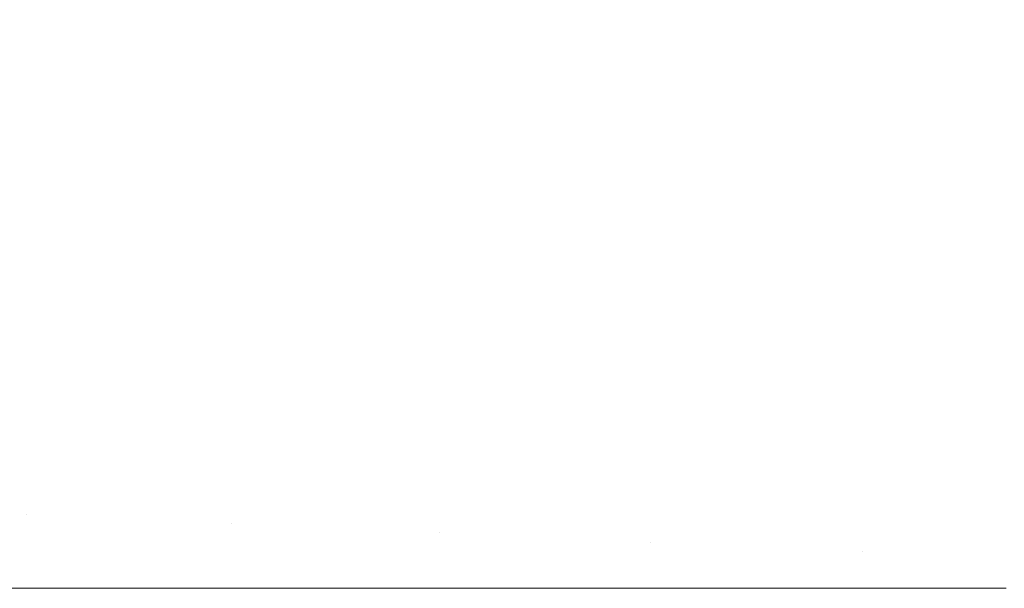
# Model space of a CAD drawing. Header units: centimetres. Extents: x -26.3 to 27.5, y 4.2 to 67.9.
# Tile 53 of 256: x -26.02 to -26.0005, y 5.9002 to 5.9115. Entities that reach past the tile are written whole.
import ezdxf

# ---------------------------------------------------------------- set-up
doc = ezdxf.new("R2010")
doc.units = ezdxf.units.CM
doc.header["$LTSCALE"] = 2.54
doc.layers.add('Lucido design-1', color=7, linetype='Continuous')

# ---------------------------------------------------------------- blocks, each defined once
blk = doc.blocks.new('Gruppo-2-1')
at = {"color": 7, "linetype": 'Continuous', "lineweight": 9}
for points, invisible_edges in [([(-26.013595, 5.91142, -1111.018549), (-26.01308, 5.912589, -1111.018549), (-26.016762, 5.914306, -1111.019889), (-26.017348, 5.912974, -1111.019889)], 15), ([(-26.013595, 5.91142, -1147.118549), (-26.01308, 5.912589, -1147.118549), (-26.016762, 5.914306, -1147.119889), (-26.017348, 5.912974, -1147.119889)], 15), ([(-25.999382, 5.91099, -1111.01558), (-25.9989, 5.91154, -1111.01558), (-26.002012, 5.914392, -1111.016391), (-26.002616, 5.913703, -1111.016391)], 15), ([(-25.999382, 5.91099, -1147.11558), (-25.9989, 5.91154, -1147.11558), (-26.002012, 5.914392, -1147.116391), (-26.002616, 5.913703, -1147.116391)], 15), ([(-26.00384, 5.913489, -1111.811757), (-26.003245, 5.914231, -1111.811757), (-26.000232, 5.911703, -1111.812553), (-26.00072, 5.911095, -1111.812553)], 15), ([(-26.00384, 5.913489, -1147.911757), (-26.003245, 5.914231, -1147.911757), (-26.000232, 5.911703, -1147.912553), (-26.00072, 5.911095, -1147.912553)], 15), ([(-26.008806, 5.913069, -1111.810802), (-26.008224, 5.914028, -1111.810802), (-26.004932, 5.911931, -1111.811757), (-26.005425, 5.911117, -1111.811757)], 15), ([(-26.008806, 5.913069, -1147.910802), (-26.008224, 5.914028, -1147.910802), (-26.004932, 5.911931, -1147.911757), (-26.005425, 5.911117, -1147.911757)], 15), ([(-26.013346, 5.912713, -1111.809689), (-26.012775, 5.913871, -1111.809689), (-26.009345, 5.912085, -1111.810802), (-26.009842, 5.911079, -1111.810802)], 15), ([(-26.013346, 5.912713, -1147.909689), (-26.012775, 5.913871, -1147.909689), (-26.009345, 5.912085, -1147.910802), (-26.009842, 5.911079, -1147.910802)], 15), ([(-26.009344, 5.910847, -1111.017382), (-26.008858, 5.911832, -1111.017382), (-26.012515, 5.913735, -1111.018549), (-26.01308, 5.912589, -1111.018549)], 15), ([(-26.009344, 5.910847, -1147.117382), (-26.008858, 5.911832, -1147.117382), (-26.012515, 5.913735, -1147.118549), (-26.01308, 5.912589, -1147.118549)], 15), ([(-26.004714, 5.910706, -1111.016391), (-26.004239, 5.911489, -1111.016391), (-26.007761, 5.913733, -1111.017382), (-26.00833, 5.912794, -1111.017382)], 15), ([(-26.004714, 5.910706, -1147.116391), (-26.004239, 5.911489, -1147.116391), (-26.007761, 5.913733, -1147.117382), (-26.00833, 5.912794, -1147.117382)], 15), ([(-25.99984, 5.91042, -1111.01558), (-25.999382, 5.91099, -1111.01558), (-26.002616, 5.913703, -1111.016391), (-26.003189, 5.912989, -1111.016391)], 15), ([(-25.99984, 5.91042, -1147.11558), (-25.999382, 5.91099, -1147.11558), (-26.002616, 5.913703, -1147.116391), (-26.003189, 5.912989, -1147.116391)], 15), ([(-26.004403, 5.912722, -1111.811757), (-26.00384, 5.913489, -1111.811757), (-26.00072, 5.911095, -1111.812553), (-26.001181, 5.910466, -1111.812553)], 15), ([(-26.004403, 5.912722, -1147.911757), (-26.00384, 5.913489, -1147.911757), (-26.00072, 5.911095, -1147.912553), (-26.001181, 5.910466, -1147.912553)], 15), ([(-26.018344, 5.91024, -1111.019889), (-26.017876, 5.911618, -1111.019889), (-26.021631, 5.912985, -1111.021399), (-26.022155, 5.911442, -1111.021399)], 15), ([(-26.018344, 5.91024, -1147.119889), (-26.017876, 5.911618, -1147.119889), (-26.021631, 5.912985, -1147.121399), (-26.022155, 5.911442, -1147.121399)], 15), ([(-26.017926, 5.911637, -1111.80842), (-26.017398, 5.912995, -1111.80842), (-26.013866, 5.911532, -1111.809689), (-26.014333, 5.910329, -1111.809689)], 15), ([(-26.017926, 5.911637, -1147.90842), (-26.017398, 5.912995, -1147.90842), (-26.013866, 5.911532, -1147.909689), (-26.014333, 5.910329, -1147.909689)], 15), ([(-26.014058, 5.910229, -1111.018549), (-26.013595, 5.91142, -1111.018549), (-26.017348, 5.912974, -1111.019889), (-26.017876, 5.911618, -1111.019889)], 15), ([(-26.014058, 5.910229, -1147.118549), (-26.013595, 5.91142, -1147.118549), (-26.017348, 5.912974, -1147.119889), (-26.017876, 5.911618, -1147.119889)], 15), ([(-26.009345, 5.912085, -1111.810802), (-26.008806, 5.913069, -1111.810802), (-26.005425, 5.911117, -1111.811757), (-26.005883, 5.910283, -1111.811757)], 15), ([(-26.009345, 5.912085, -1147.910802), (-26.008806, 5.913069, -1147.910802), (-26.005425, 5.911117, -1147.911757), (-26.005883, 5.910283, -1147.911757)], 15), ([(-26.000273, 5.90983, -1111.01558), (-25.99984, 5.91042, -1111.01558), (-26.003189, 5.912989, -1111.016391), (-26.00373, 5.912251, -1111.016391)], 15), ([(-26.000273, 5.90983, -1147.11558), (-25.99984, 5.91042, -1147.11558), (-26.003189, 5.912989, -1147.116391), (-26.00373, 5.912251, -1147.116391)], 15), ([(-26.021993, 5.911391, -1111.806997), (-26.021472, 5.912927, -1111.806997), (-26.017926, 5.911637, -1111.80842), (-26.018395, 5.910257, -1111.80842)], 15), ([(-26.021993, 5.911391, -1147.906997), (-26.021472, 5.912927, -1147.906997), (-26.017926, 5.911637, -1147.90842), (-26.018395, 5.910257, -1147.90842)], 15), ([(-26.005155, 5.909904, -1111.016391), (-26.004714, 5.910706, -1111.016391), (-26.00833, 5.912794, -1111.017382), (-26.008858, 5.911832, -1111.017382)], 15), ([(-26.005155, 5.909904, -1147.116391), (-26.004714, 5.910706, -1147.116391), (-26.00833, 5.912794, -1147.117382), (-26.008858, 5.911832, -1147.117382)], 15), ([(-26.013866, 5.911532, -1111.809689), (-26.013346, 5.912713, -1111.809689), (-26.009842, 5.911079, -1111.810802), (-26.010293, 5.910052, -1111.810802)], 15), ([(-26.013866, 5.911532, -1147.909689), (-26.013346, 5.912713, -1147.909689), (-26.009842, 5.911079, -1147.910802), (-26.010293, 5.910052, -1147.910802)], 15), ([(-26.009786, 5.909842, -1111.017382), (-26.009344, 5.910847, -1111.017382), (-26.01308, 5.912589, -1111.018549), (-26.013595, 5.91142, -1111.018549)], 15), ([(-26.009786, 5.909842, -1147.117382), (-26.009344, 5.910847, -1147.117382), (-26.01308, 5.912589, -1147.118549), (-26.013595, 5.91142, -1147.118549)], 15), ([(-26.004932, 5.911931, -1111.811757), (-26.004403, 5.912722, -1111.811757), (-26.001181, 5.910466, -1111.812553), (-26.001614, 5.909817, -1111.812553)], 15), ([(-26.004932, 5.911931, -1147.911757), (-26.004403, 5.912722, -1147.911757), (-26.001181, 5.910466, -1147.912553), (-26.001614, 5.909817, -1147.912553)], 15), ([(-26.000679, 5.909221, -1111.01558), (-26.000273, 5.90983, -1111.01558), (-26.00373, 5.912251, -1111.016391), (-26.004239, 5.911489, -1111.016391)], 15), ([(-26.000679, 5.909221, -1147.11558), (-26.000273, 5.90983, -1147.11558), (-26.00373, 5.912251, -1147.116391), (-26.004239, 5.911489, -1147.116391)], 15), ([(-26.009842, 5.911079, -1111.810802), (-26.009345, 5.912085, -1111.810802), (-26.005883, 5.910283, -1111.811757), (-26.006304, 5.909429, -1111.811757)], 15), ([(-26.009842, 5.911079, -1147.910802), (-26.009345, 5.912085, -1147.910802), (-26.005883, 5.910283, -1147.911757), (-26.006304, 5.909429, -1147.911757)], 15), ([(-26.00556, 5.909082, -1111.016391), (-26.005155, 5.909904, -1111.016391), (-26.008858, 5.911832, -1111.017382), (-26.009344, 5.910847, -1111.017382)], 15), ([(-26.00556, 5.909082, -1147.116391), (-26.005155, 5.909904, -1147.116391), (-26.008858, 5.911832, -1147.117382), (-26.009344, 5.910847, -1147.117382)], 15), ([(-26.005425, 5.911117, -1111.811757), (-26.004932, 5.911931, -1111.811757), (-26.001614, 5.909817, -1111.812553), (-26.002019, 5.90915, -1111.812553)], 15), ([(-26.005425, 5.911117, -1147.911757), (-26.004932, 5.911931, -1147.911757), (-26.001614, 5.909817, -1147.912553), (-26.002019, 5.90915, -1147.912553)], 15), ([(-26.018395, 5.910257, -1111.80842), (-26.017926, 5.911637, -1111.80842), (-26.014333, 5.910329, -1111.809689), (-26.014748, 5.909107, -1111.809689)], 15), ([(-26.018395, 5.910257, -1147.90842), (-26.017926, 5.911637, -1147.90842), (-26.014333, 5.910329, -1147.909689), (-26.014748, 5.909107, -1147.909689)], 15), ([(-26.014469, 5.909019, -1111.018549), (-26.014058, 5.910229, -1111.018549), (-26.017876, 5.911618, -1111.019889), (-26.018344, 5.91024, -1111.019889)], 15), ([(-26.014469, 5.909019, -1147.118549), (-26.014058, 5.910229, -1147.118549), (-26.017876, 5.911618, -1147.119889), (-26.018344, 5.91024, -1147.119889)], 15), ([(-26.00072, 5.911095, -1111.812553), (-26.000232, 5.911703, -1111.812553), (-25.9972, 5.909159, -1111.813191), (-25.99758, 5.908686, -1111.813191)], 15), ([(-26.00072, 5.911095, -1147.912553), (-26.000232, 5.911703, -1147.912553), (-25.9972, 5.909159, -1147.913191), (-25.99758, 5.908686, -1147.913191)], 15), ([(-26.018751, 5.908844, -1111.019889), (-26.018344, 5.91024, -1111.019889), (-26.022155, 5.911442, -1111.021399), (-26.022611, 5.909878, -1111.021399)], 15), ([(-26.018751, 5.908844, -1147.119889), (-26.018344, 5.91024, -1147.119889), (-26.022155, 5.911442, -1147.121399), (-26.022611, 5.909878, -1147.121399)], 15), ([(-26.022447, 5.909834, -1111.806997), (-26.021993, 5.911391, -1111.806997), (-26.018395, 5.910257, -1111.80842), (-26.018802, 5.908857, -1111.80842)], 15), ([(-26.022447, 5.909834, -1147.906997), (-26.021993, 5.911391, -1147.906997), (-26.018395, 5.910257, -1147.90842), (-26.018802, 5.908857, -1147.90842)], 15), ([(-26.014333, 5.910329, -1111.809689), (-26.013866, 5.911532, -1111.809689), (-26.010293, 5.910052, -1111.810802), (-26.0107, 5.909007, -1111.810802)], 15), ([(-26.014333, 5.910329, -1147.909689), (-26.013866, 5.911532, -1147.909689), (-26.010293, 5.910052, -1147.910802), (-26.0107, 5.909007, -1147.910802)], 15), ([(-26.010184, 5.908819, -1111.017382), (-26.009786, 5.909842, -1111.017382), (-26.013595, 5.91142, -1111.018549), (-26.014058, 5.910229, -1111.018549)], 15), ([(-26.010184, 5.908819, -1147.117382), (-26.009786, 5.909842, -1147.117382), (-26.013595, 5.91142, -1147.118549), (-26.014058, 5.910229, -1147.118549)], 15), ([(-26.001059, 5.908596, -1111.01558), (-26.000679, 5.909221, -1111.01558), (-26.004239, 5.911489, -1111.016391), (-26.004714, 5.910706, -1111.016391)], 15), ([(-26.001059, 5.908596, -1147.11558), (-26.000679, 5.909221, -1147.11558), (-26.004239, 5.911489, -1147.116391), (-26.004714, 5.910706, -1147.116391)], 15), ([(-26.010293, 5.910052, -1111.810802), (-26.009842, 5.911079, -1111.810802), (-26.006304, 5.909429, -1111.811757), (-26.006687, 5.908558, -1111.811757)], 15), ([(-26.010293, 5.910052, -1147.910802), (-26.009842, 5.911079, -1147.910802), (-26.006304, 5.909429, -1147.911757), (-26.006687, 5.908558, -1147.911757)], 15), ([(-26.005883, 5.910283, -1111.811757), (-26.005425, 5.911117, -1111.811757), (-26.002019, 5.90915, -1111.812553), (-26.002394, 5.908466, -1111.812553)], 15), ([(-26.005883, 5.910283, -1147.911757), (-26.005425, 5.911117, -1147.911757), (-26.002019, 5.90915, -1147.912553), (-26.002394, 5.908466, -1147.912553)], 15), ([(-26.001181, 5.910466, -1111.812553), (-26.00072, 5.911095, -1111.812553), (-25.99758, 5.908686, -1111.813191), (-25.997939, 5.908196, -1111.813191)], 15), ([(-26.001181, 5.910466, -1147.912553), (-26.00072, 5.911095, -1147.912553), (-25.99758, 5.908686, -1147.913191), (-25.997939, 5.908196, -1147.913191)], 15), ([(-26.005929, 5.908244, -1111.016391), (-26.00556, 5.909082, -1111.016391), (-26.009344, 5.910847, -1111.017382), (-26.009786, 5.909842, -1111.017382)], 15), ([(-26.005929, 5.908244, -1147.116391), (-26.00556, 5.909082, -1147.116391), (-26.009344, 5.910847, -1147.117382), (-26.009786, 5.909842, -1147.117382)], 15), ([(-26.001411, 5.907955, -1111.01558), (-26.001059, 5.908596, -1111.01558), (-26.004714, 5.910706, -1111.016391), (-26.005155, 5.909904, -1111.016391)], 15), ([(-26.001411, 5.907955, -1147.11558), (-26.001059, 5.908596, -1147.11558), (-26.004714, 5.910706, -1147.116391), (-26.005155, 5.909904, -1147.116391)], 15), ([(-26.001614, 5.909817, -1111.812553), (-26.001181, 5.910466, -1111.812553), (-25.997939, 5.908196, -1111.813191), (-25.998277, 5.907691, -1111.813191)], 15), ([(-26.001614, 5.909817, -1147.912553), (-26.001181, 5.910466, -1147.912553), (-25.997939, 5.908196, -1147.913191), (-25.998277, 5.907691, -1147.913191)], 15), ([(-26.018802, 5.908857, -1111.80842), (-26.018395, 5.910257, -1111.80842), (-26.014748, 5.909107, -1111.809689), (-26.015109, 5.907868, -1111.809689)], 15), ([(-26.018802, 5.908857, -1147.90842), (-26.018395, 5.910257, -1147.90842), (-26.014748, 5.909107, -1147.909689), (-26.015109, 5.907868, -1147.909689)], 15), ([(-26.014826, 5.907792, -1111.018549), (-26.014469, 5.909019, -1111.018549), (-26.018344, 5.91024, -1111.019889), (-26.018751, 5.908844, -1111.019889)], 15), ([(-26.014826, 5.907792, -1147.118549), (-26.014469, 5.909019, -1147.118549), (-26.018344, 5.91024, -1147.119889), (-26.018751, 5.908844, -1147.119889)], 15), ([(-26.014748, 5.909107, -1111.809689), (-26.014333, 5.910329, -1111.809689), (-26.0107, 5.909007, -1111.810802), (-26.011061, 5.907944, -1111.810802)], 15), ([(-26.014748, 5.909107, -1147.909689), (-26.014333, 5.910329, -1147.909689), (-26.0107, 5.909007, -1147.910802), (-26.011061, 5.907944, -1147.910802)], 15), ([(-26.010537, 5.907779, -1111.017382), (-26.010184, 5.908819, -1111.017382), (-26.014058, 5.910229, -1111.018549), (-26.014469, 5.909019, -1111.018549)], 15), ([(-26.010537, 5.907779, -1147.117382), (-26.010184, 5.908819, -1147.117382), (-26.014058, 5.910229, -1147.118549), (-26.014469, 5.909019, -1147.118549)], 15), ([(-26.006304, 5.909429, -1111.811757), (-26.005883, 5.910283, -1111.811757), (-26.002394, 5.908466, -1111.812553), (-26.002739, 5.907767, -1111.812553)], 15), ([(-26.006304, 5.909429, -1147.911757), (-26.005883, 5.910283, -1147.911757), (-26.002394, 5.908466, -1147.912553), (-26.002739, 5.907767, -1147.912553)], 15), ([(-26.0107, 5.909007, -1111.810802), (-26.010293, 5.910052, -1111.810802), (-26.006687, 5.908558, -1111.811757), (-26.007032, 5.907671, -1111.811757)], 15), ([(-26.0107, 5.909007, -1147.910802), (-26.010293, 5.910052, -1147.910802), (-26.006687, 5.908558, -1147.911757), (-26.007032, 5.907671, -1147.911757)], 15), ([(-26.019097, 5.90743, -1111.019889), (-26.018751, 5.908844, -1111.019889), (-26.022611, 5.909878, -1111.021399), (-26.022998, 5.908295, -1111.021399)], 15), ([(-26.019097, 5.90743, -1147.119889), (-26.018751, 5.908844, -1147.119889), (-26.022611, 5.909878, -1147.121399), (-26.022998, 5.908295, -1147.121399)], 15), ([(-26.022833, 5.908259, -1111.806997), (-26.022447, 5.909834, -1111.806997), (-26.018802, 5.908857, -1111.80842), (-26.019149, 5.907442, -1111.80842)], 15), ([(-26.022833, 5.908259, -1147.906997), (-26.022447, 5.909834, -1147.906997), (-26.018802, 5.908857, -1147.90842), (-26.019149, 5.907442, -1147.90842)], 15), ([(-26.00626, 5.907391, -1111.016391), (-26.005929, 5.908244, -1111.016391), (-26.009786, 5.909842, -1111.017382), (-26.010184, 5.908819, -1111.017382)], 15), ([(-26.00626, 5.907391, -1147.116391), (-26.005929, 5.908244, -1147.116391), (-26.009786, 5.909842, -1147.117382), (-26.010184, 5.908819, -1147.117382)], 15), ([(-26.001734, 5.907298, -1111.01558), (-26.001411, 5.907955, -1111.01558), (-26.005155, 5.909904, -1111.016391), (-26.00556, 5.909082, -1111.016391)], 15), ([(-26.001734, 5.907298, -1147.11558), (-26.001411, 5.907955, -1147.11558), (-26.005155, 5.909904, -1147.116391), (-26.00556, 5.909082, -1147.116391)], 15), ([(-26.002019, 5.90915, -1111.812553), (-26.001614, 5.909817, -1111.812553), (-25.998277, 5.907691, -1111.813191), (-25.998592, 5.907172, -1111.813191)], 15), ([(-26.002019, 5.90915, -1147.912553), (-26.001614, 5.909817, -1147.912553), (-25.998277, 5.907691, -1147.913191), (-25.998592, 5.907172, -1147.913191)], 15), ([(-25.997087, 5.906933, -1111.014949), (-25.996784, 5.907387, -1111.014949), (-26.000273, 5.90983, -1111.01558), (-26.000679, 5.909221, -1111.01558)], 15), ([(-25.997087, 5.906933, -1147.114949), (-25.996784, 5.907387, -1147.114949), (-26.000273, 5.90983, -1147.11558), (-26.000679, 5.909221, -1147.11558)], 15), ([(-26.006687, 5.908558, -1111.811757), (-26.006304, 5.909429, -1111.811757), (-26.002739, 5.907767, -1111.812553), (-26.003053, 5.907053, -1111.812553)], 15), ([(-26.006687, 5.908558, -1147.911757), (-26.006304, 5.909429, -1147.911757), (-26.002739, 5.907767, -1147.912553), (-26.003053, 5.907053, -1147.912553)], 15), ([(-26.015109, 5.907868, -1111.809689), (-26.014748, 5.909107, -1111.809689), (-26.011061, 5.907944, -1111.810802), (-26.011375, 5.906867, -1111.810802)], 15), ([(-26.015109, 5.907868, -1147.909689), (-26.014748, 5.909107, -1147.909689), (-26.011061, 5.907944, -1147.910802), (-26.011375, 5.906867, -1147.910802)], 15), ([(-26.002029, 5.906629, -1111.01558), (-26.001734, 5.907298, -1111.01558), (-26.00556, 5.909082, -1111.016391), (-26.005929, 5.908244, -1111.016391)], 15), ([(-26.002029, 5.906629, -1147.11558), (-26.001734, 5.907298, -1147.11558), (-26.00556, 5.909082, -1147.116391), (-26.005929, 5.908244, -1147.116391)], 15), ([(-26.002394, 5.908466, -1111.812553), (-26.002019, 5.90915, -1111.812553), (-25.998592, 5.907172, -1111.813191), (-25.998884, 5.906639, -1111.813191)], 15), ([(-26.002394, 5.908466, -1147.912553), (-26.002019, 5.90915, -1147.912553), (-25.998592, 5.907172, -1147.913191), (-25.998884, 5.906639, -1147.913191)], 15), ([(-25.99737, 5.906466, -1111.014949), (-25.997087, 5.906933, -1111.014949), (-26.000679, 5.909221, -1111.01558), (-26.001059, 5.908596, -1111.01558)], 15), ([(-25.99737, 5.906466, -1147.114949), (-25.997087, 5.906933, -1147.114949), (-26.000679, 5.909221, -1147.11558), (-26.001059, 5.908596, -1147.11558)], 15), ([(-26.019149, 5.907442, -1111.80842), (-26.018802, 5.908857, -1111.80842), (-26.015109, 5.907868, -1111.809689), (-26.015416, 5.906614, -1111.809689)], 15), ([(-26.019149, 5.907442, -1147.90842), (-26.018802, 5.908857, -1147.90842), (-26.015109, 5.907868, -1147.909689), (-26.015416, 5.906614, -1147.909689)], 15), ([(-26.01513, 5.906551, -1111.018549), (-26.014826, 5.907792, -1111.018549), (-26.018751, 5.908844, -1111.019889), (-26.019097, 5.90743, -1111.019889)], 15), ([(-26.01513, 5.906551, -1147.118549), (-26.014826, 5.907792, -1147.118549), (-26.018751, 5.908844, -1147.119889), (-26.019097, 5.90743, -1147.119889)], 15), ([(-26.010844, 5.906725, -1111.017382), (-26.010537, 5.907779, -1111.017382), (-26.014469, 5.909019, -1111.018549), (-26.014826, 5.907792, -1111.018549)], 15), ([(-26.010844, 5.906725, -1147.117382), (-26.010537, 5.907779, -1147.117382), (-26.014469, 5.909019, -1147.118549), (-26.014826, 5.907792, -1147.118549)], 15), ([(-26.011061, 5.907944, -1111.810802), (-26.0107, 5.909007, -1111.810802), (-26.007032, 5.907671, -1111.811757), (-26.007338, 5.90677, -1111.811757)], 15), ([(-26.011061, 5.907944, -1147.910802), (-26.0107, 5.909007, -1147.910802), (-26.007032, 5.907671, -1147.911757), (-26.007338, 5.90677, -1147.911757)], 15), ([(-26.006555, 5.906523, -1111.016391), (-26.00626, 5.907391, -1111.016391), (-26.010184, 5.908819, -1111.017382), (-26.010537, 5.907779, -1111.017382)], 15), ([(-26.006555, 5.906523, -1147.116391), (-26.00626, 5.907391, -1147.116391), (-26.010184, 5.908819, -1147.117382), (-26.010537, 5.907779, -1147.117382)], 15), ([(-26.007032, 5.907671, -1111.811757), (-26.006687, 5.908558, -1111.811757), (-26.003053, 5.907053, -1111.812553), (-26.003336, 5.906326, -1111.812553)], 15), ([(-26.007032, 5.907671, -1147.911757), (-26.006687, 5.908558, -1147.911757), (-26.003053, 5.907053, -1147.912553), (-26.003336, 5.906326, -1147.912553)], 15), ([(-26.002739, 5.907767, -1111.812553), (-26.002394, 5.908466, -1111.812553), (-25.998884, 5.906639, -1111.813191), (-25.999153, 5.906095, -1111.813191)], 15), ([(-26.002739, 5.907767, -1147.912553), (-26.002394, 5.908466, -1147.912553), (-25.998884, 5.906639, -1147.913191), (-25.999153, 5.906095, -1147.913191)], 15), ([(-25.997633, 5.905988, -1111.014949), (-25.99737, 5.906466, -1111.014949), (-26.001059, 5.908596, -1111.01558), (-26.001411, 5.907955, -1111.01558)], 15), ([(-25.997633, 5.905988, -1147.114949), (-25.99737, 5.906466, -1147.114949), (-26.001059, 5.908596, -1147.11558), (-26.001411, 5.907955, -1147.11558)], 15), ([(-26.01938, 5.906003, -1111.019889), (-26.019097, 5.90743, -1111.019889), (-26.022998, 5.908295, -1111.021399), (-26.023316, 5.906697, -1111.021399)], 15), ([(-26.01938, 5.906003, -1147.119889), (-26.019097, 5.90743, -1147.119889), (-26.022998, 5.908295, -1147.121399), (-26.023316, 5.906697, -1147.121399)], 15), ([(-26.023149, 5.906668, -1111.806997), (-26.022833, 5.908259, -1111.806997), (-26.019149, 5.907442, -1111.80842), (-26.019433, 5.906012, -1111.80842)], 15), ([(-26.023149, 5.906668, -1147.906997), (-26.022833, 5.908259, -1147.906997), (-26.019149, 5.907442, -1147.90842), (-26.019433, 5.906012, -1147.90842)], 15), ([(-26.002294, 5.905947, -1111.01558), (-26.002029, 5.906629, -1111.01558), (-26.005929, 5.908244, -1111.016391), (-26.00626, 5.907391, -1111.016391)], 15), ([(-26.002294, 5.905947, -1147.11558), (-26.002029, 5.906629, -1147.11558), (-26.005929, 5.908244, -1147.116391), (-26.00626, 5.907391, -1147.116391)], 15), ([(-26.015416, 5.906614, -1111.809689), (-26.015109, 5.907868, -1111.809689), (-26.011375, 5.906867, -1111.810802), (-26.011641, 5.905777, -1111.810802)], 15), ([(-26.015416, 5.906614, -1147.909689), (-26.015109, 5.907868, -1147.909689), (-26.011375, 5.906867, -1147.910802), (-26.011641, 5.905777, -1147.910802)], 15), ([(-26.011375, 5.906867, -1111.810802), (-26.011061, 5.907944, -1111.810802), (-26.007338, 5.90677, -1111.811757), (-26.007604, 5.905857, -1111.811757)], 15), ([(-26.011375, 5.906867, -1147.910802), (-26.011061, 5.907944, -1147.910802), (-26.007338, 5.90677, -1147.911757), (-26.007604, 5.905857, -1147.911757)], 15), ([(-25.997874, 5.905499, -1111.014949), (-25.997633, 5.905988, -1111.014949), (-26.001411, 5.907955, -1111.01558), (-26.001734, 5.907298, -1111.01558)], 15), ([(-25.997874, 5.905499, -1147.114949), (-25.997633, 5.905988, -1147.114949), (-26.001411, 5.907955, -1147.11558), (-26.001734, 5.907298, -1147.11558)], 15), ([(-26.011105, 5.905659, -1111.017382), (-26.010844, 5.906725, -1111.017382), (-26.014826, 5.907792, -1111.018549), (-26.01513, 5.906551, -1111.018549)], 15), ([(-26.011105, 5.905659, -1147.117382), (-26.010844, 5.906725, -1147.117382), (-26.014826, 5.907792, -1147.118549), (-26.01513, 5.906551, -1147.118549)], 15), ([(-26.006811, 5.905644, -1111.016391), (-26.006555, 5.906523, -1111.016391), (-26.010537, 5.907779, -1111.017382), (-26.010844, 5.906725, -1111.017382)], 15), ([(-26.006811, 5.905644, -1147.116391), (-26.006555, 5.906523, -1147.116391), (-26.010537, 5.907779, -1147.117382), (-26.010844, 5.906725, -1147.117382)], 15), ([(-26.007338, 5.90677, -1111.811757), (-26.007032, 5.907671, -1111.811757), (-26.003336, 5.906326, -1111.812553), (-26.003587, 5.905588, -1111.812553)], 15), ([(-26.007338, 5.90677, -1147.911757), (-26.007032, 5.907671, -1147.911757), (-26.003336, 5.906326, -1147.912553), (-26.003587, 5.905588, -1147.912553)], 15), ([(-26.003053, 5.907053, -1111.812553), (-26.002739, 5.907767, -1111.812553), (-25.999153, 5.906095, -1111.813191), (-25.999397, 5.905539, -1111.813191)], 15), ([(-26.003053, 5.907053, -1147.912553), (-26.002739, 5.907767, -1147.912553), (-25.999153, 5.906095, -1147.913191), (-25.999397, 5.905539, -1147.913191)], 15), ([(-26.019433, 5.906012, -1111.80842), (-26.019149, 5.907442, -1111.80842), (-26.015416, 5.906614, -1111.809689), (-26.015668, 5.905349, -1111.809689)], 15), ([(-26.019433, 5.906012, -1147.90842), (-26.019149, 5.907442, -1147.90842), (-26.015416, 5.906614, -1147.909689), (-26.015668, 5.905349, -1147.909689)], 15), ([(-26.015379, 5.905298, -1111.018549), (-26.01513, 5.906551, -1111.018549), (-26.019097, 5.90743, -1111.019889), (-26.01938, 5.906003, -1111.019889)], 15), ([(-26.015379, 5.905298, -1147.118549), (-26.01513, 5.906551, -1147.118549), (-26.019097, 5.90743, -1147.119889), (-26.01938, 5.906003, -1147.119889)], 15), ([(-26.002529, 5.905254, -1111.01558), (-26.002294, 5.905947, -1111.01558), (-26.00626, 5.907391, -1111.016391), (-26.006555, 5.906523, -1111.016391)], 15), ([(-26.002529, 5.905254, -1147.11558), (-26.002294, 5.905947, -1147.11558), (-26.00626, 5.907391, -1147.116391), (-26.006555, 5.906523, -1147.116391)], 15), ([(-25.998094, 5.904999, -1111.014949), (-25.997874, 5.905499, -1111.014949), (-26.001734, 5.907298, -1111.01558), (-26.002029, 5.906629, -1111.01558)], 15), ([(-25.998094, 5.904999, -1147.114949), (-25.997874, 5.905499, -1147.114949), (-26.001734, 5.907298, -1147.11558), (-26.002029, 5.906629, -1147.11558)], 15), ([(-26.003336, 5.906326, -1111.812553), (-26.003053, 5.907053, -1111.812553), (-25.999397, 5.905539, -1111.813191), (-25.999617, 5.904973, -1111.813191)], 15), ([(-26.003336, 5.906326, -1147.912553), (-26.003053, 5.907053, -1147.912553), (-25.999397, 5.905539, -1147.913191), (-25.999617, 5.904973, -1147.913191)], 15), ([(-26.019602, 5.904565, -1111.019889), (-26.01938, 5.906003, -1111.019889), (-26.023316, 5.906697, -1111.021399), (-26.023564, 5.905087, -1111.021399)], 15), ([(-26.019602, 5.904565, -1147.119889), (-26.01938, 5.906003, -1147.119889), (-26.023316, 5.906697, -1147.121399), (-26.023564, 5.905087, -1147.121399)], 15), ([(-26.011641, 5.905777, -1111.810802), (-26.011375, 5.906867, -1111.810802), (-26.007604, 5.905857, -1111.811757), (-26.00783, 5.904933, -1111.811757)], 15), ([(-26.011641, 5.905777, -1147.910802), (-26.011375, 5.906867, -1147.910802), (-26.007604, 5.905857, -1147.911757), (-26.00783, 5.904933, -1147.911757)], 15), ([(-26.007029, 5.904755, -1111.016391), (-26.006811, 5.905644, -1111.016391), (-26.010844, 5.906725, -1111.017382), (-26.011105, 5.905659, -1111.017382)], 15), ([(-26.007029, 5.904755, -1147.116391), (-26.006811, 5.905644, -1147.116391), (-26.010844, 5.906725, -1147.117382), (-26.011105, 5.905659, -1147.117382)], 15), ([(-26.007604, 5.905857, -1111.811757), (-26.007338, 5.90677, -1111.811757), (-26.003587, 5.905588, -1111.812553), (-26.003805, 5.904839, -1111.812553)], 15), ([(-26.007604, 5.905857, -1147.911757), (-26.007338, 5.90677, -1147.911757), (-26.003587, 5.905588, -1147.912553), (-26.003805, 5.904839, -1147.912553)], 15), ([(-26.023396, 5.905065, -1111.806997), (-26.023149, 5.906668, -1111.806997), (-26.019433, 5.906012, -1111.80842), (-26.019655, 5.904572, -1111.80842)], 15), ([(-26.023396, 5.905065, -1147.906997), (-26.023149, 5.906668, -1147.906997), (-26.019433, 5.906012, -1147.90842), (-26.019655, 5.904572, -1147.90842)], 15), ([(-26.015668, 5.905349, -1111.809689), (-26.015416, 5.906614, -1111.809689), (-26.011641, 5.905777, -1111.810802), (-26.01186, 5.904677, -1111.810802)], 15), ([(-26.015668, 5.905349, -1147.909689), (-26.015416, 5.906614, -1147.909689), (-26.011641, 5.905777, -1147.910802), (-26.01186, 5.904677, -1147.910802)], 15), ([(-26.011319, 5.904582, -1111.017382), (-26.011105, 5.905659, -1111.017382), (-26.01513, 5.906551, -1111.018549), (-26.015379, 5.905298, -1111.018549)], 15), ([(-26.011319, 5.904582, -1147.117382), (-26.011105, 5.905659, -1147.117382), (-26.01513, 5.906551, -1147.118549), (-26.015379, 5.905298, -1147.118549)], 15), ([(-26.002734, 5.904552, -1111.01558), (-26.002529, 5.905254, -1111.01558), (-26.006555, 5.906523, -1111.016391), (-26.006811, 5.905644, -1111.016391)], 15), ([(-26.002734, 5.904552, -1147.11558), (-26.002529, 5.905254, -1147.11558), (-26.006555, 5.906523, -1147.116391), (-26.006811, 5.905644, -1147.116391)], 15), ([(-25.998292, 5.90449, -1111.014949), (-25.998094, 5.904999, -1111.014949), (-26.002029, 5.906629, -1111.01558), (-26.002294, 5.905947, -1111.01558)], 15), ([(-25.998292, 5.90449, -1147.114949), (-25.998094, 5.904999, -1147.114949), (-26.002029, 5.906629, -1147.11558), (-26.002294, 5.905947, -1147.11558)], 15), ([(-26.003587, 5.905588, -1111.812553), (-26.003336, 5.906326, -1111.812553), (-25.999617, 5.904973, -1111.813191), (-25.999812, 5.904398, -1111.813191)], 15), ([(-26.003587, 5.905588, -1147.912553), (-26.003336, 5.906326, -1147.912553), (-25.999617, 5.904973, -1147.913191), (-25.999812, 5.904398, -1147.913191)], 15), ([(-26.019655, 5.904572, -1111.80842), (-26.019433, 5.906012, -1111.80842), (-26.015668, 5.905349, -1111.809689), (-26.015864, 5.904073, -1111.809689)], 15), ([(-26.019655, 5.904572, -1147.90842), (-26.019433, 5.906012, -1147.90842), (-26.015668, 5.905349, -1147.909689), (-26.015864, 5.904073, -1147.909689)], 15), ([(-26.015574, 5.904035, -1111.018549), (-26.015379, 5.905298, -1111.018549), (-26.01938, 5.906003, -1111.019889), (-26.019602, 5.904565, -1111.019889)], 15), ([(-26.015574, 5.904035, -1147.118549), (-26.015379, 5.905298, -1147.118549), (-26.01938, 5.906003, -1147.119889), (-26.019602, 5.904565, -1147.119889)], 15), ([(-25.998467, 5.903974, -1111.014949), (-25.998292, 5.90449, -1111.014949), (-26.002294, 5.905947, -1111.01558), (-26.002529, 5.905254, -1111.01558)], 15), ([(-25.998467, 5.903974, -1147.114949), (-25.998292, 5.90449, -1147.114949), (-26.002294, 5.905947, -1147.11558), (-26.002529, 5.905254, -1147.11558)], 15), ([(-26.01186, 5.904677, -1111.810802), (-26.011641, 5.905777, -1111.810802), (-26.00783, 5.904933, -1111.811757), (-26.008016, 5.903999, -1111.811757)], 15), ([(-26.01186, 5.904677, -1147.910802), (-26.011641, 5.905777, -1147.910802), (-26.00783, 5.904933, -1147.911757), (-26.008016, 5.903999, -1147.911757)], 15), ([(-26.00783, 5.904933, -1111.811757), (-26.007604, 5.905857, -1111.811757), (-26.003805, 5.904839, -1111.812553), (-26.00399, 5.904081, -1111.812553)], 15), ([(-26.00783, 5.904933, -1147.911757), (-26.007604, 5.905857, -1147.911757), (-26.003805, 5.904839, -1147.912553), (-26.00399, 5.904081, -1147.912553)], 15), ([(-26.007207, 5.903857, -1111.016391), (-26.007029, 5.904755, -1111.016391), (-26.011105, 5.905659, -1111.017382), (-26.011319, 5.904582, -1111.017382)], 15), ([(-26.007207, 5.903857, -1147.116391), (-26.007029, 5.904755, -1147.116391), (-26.011105, 5.905659, -1147.117382), (-26.011319, 5.904582, -1147.117382)], 15), ([(-26.002908, 5.903841, -1111.01558), (-26.002734, 5.904552, -1111.01558), (-26.006811, 5.905644, -1111.016391), (-26.007029, 5.904755, -1111.016391)], 15), ([(-26.002908, 5.903841, -1147.11558), (-26.002734, 5.904552, -1147.11558), (-26.006811, 5.905644, -1147.116391), (-26.007029, 5.904755, -1147.116391)], 15), ([(-26.003805, 5.904839, -1111.812553), (-26.003587, 5.905588, -1111.812553), (-25.999812, 5.904398, -1111.813191), (-25.999982, 5.903815, -1111.813191)], 15), ([(-26.003805, 5.904839, -1147.912553), (-26.003587, 5.905588, -1147.912553), (-25.999812, 5.904398, -1147.913191), (-25.999982, 5.903815, -1147.913191)], 15), ([(-26.015864, 5.904073, -1111.809689), (-26.015668, 5.905349, -1111.809689), (-26.01186, 5.904677, -1111.810802), (-26.012031, 5.903568, -1111.810802)], 15), ([(-26.015864, 5.904073, -1147.909689), (-26.015668, 5.905349, -1147.909689), (-26.01186, 5.904677, -1147.910802), (-26.012031, 5.903568, -1147.910802)], 15), ([(-26.011486, 5.903497, -1111.017382), (-26.011319, 5.904582, -1111.017382), (-26.015379, 5.905298, -1111.018549), (-26.015574, 5.904035, -1111.018549)], 15), ([(-26.011486, 5.903497, -1147.117382), (-26.011319, 5.904582, -1147.117382), (-26.015379, 5.905298, -1147.118549), (-26.015574, 5.904035, -1147.118549)], 15), ([(-25.99862, 5.90345, -1111.014949), (-25.998467, 5.903974, -1111.014949), (-26.002529, 5.905254, -1111.01558), (-26.002734, 5.904552, -1111.01558)], 15), ([(-25.99862, 5.90345, -1147.114949), (-25.998467, 5.903974, -1147.114949), (-26.002529, 5.905254, -1147.11558), (-26.002734, 5.904552, -1147.11558)], 15), ([(-26.01976, 5.903119, -1111.019889), (-26.019602, 5.904565, -1111.019889), (-26.023564, 5.905087, -1111.021399), (-26.023741, 5.903467, -1111.021399)], 15), ([(-26.01976, 5.903119, -1147.119889), (-26.019602, 5.904565, -1147.119889), (-26.023564, 5.905087, -1147.121399), (-26.023741, 5.903467, -1147.121399)], 15), ([(-26.023573, 5.903452, -1111.806997), (-26.023396, 5.905065, -1111.806997), (-26.019655, 5.904572, -1111.80842), (-26.019814, 5.903123, -1111.80842)], 15), ([(-26.023573, 5.903452, -1147.906997), (-26.023396, 5.905065, -1147.906997), (-26.019655, 5.904572, -1147.90842), (-26.019814, 5.903123, -1147.90842)], 15), ([(-26.008016, 5.903999, -1111.811757), (-26.00783, 5.904933, -1111.811757), (-26.00399, 5.904081, -1111.812553), (-26.004142, 5.903316, -1111.812553)], 15), ([(-26.008016, 5.903999, -1147.911757), (-26.00783, 5.904933, -1147.911757), (-26.00399, 5.904081, -1147.912553), (-26.004142, 5.903316, -1147.912553)], 15), ([(-26.003051, 5.903124, -1111.01558), (-26.002908, 5.903841, -1111.01558), (-26.007029, 5.904755, -1111.016391), (-26.007207, 5.903857, -1111.016391)], 15), ([(-26.003051, 5.903124, -1147.11558), (-26.002908, 5.903841, -1147.11558), (-26.007029, 5.904755, -1147.116391), (-26.007207, 5.903857, -1147.116391)], 15), ([(-26.00399, 5.904081, -1111.812553), (-26.003805, 5.904839, -1111.812553), (-25.999982, 5.903815, -1111.813191), (-26.000127, 5.903225, -1111.813191)], 15), ([(-26.00399, 5.904081, -1147.912553), (-26.003805, 5.904839, -1147.912553), (-25.999982, 5.903815, -1147.913191), (-26.000127, 5.903225, -1147.913191)], 15), ([(-26.019814, 5.903123, -1111.80842), (-26.019655, 5.904572, -1111.80842), (-26.015864, 5.904073, -1111.809689), (-26.016005, 5.90279, -1111.809689)], 15), ([(-26.019814, 5.903123, -1147.90842), (-26.019655, 5.904572, -1147.90842), (-26.015864, 5.904073, -1147.909689), (-26.016005, 5.90279, -1147.909689)], 15), ([(-26.015713, 5.902765, -1111.018549), (-26.015574, 5.904035, -1111.018549), (-26.019602, 5.904565, -1111.019889), (-26.01976, 5.903119, -1111.019889)], 15), ([(-26.015713, 5.902765, -1147.118549), (-26.015574, 5.904035, -1147.118549), (-26.019602, 5.904565, -1147.119889), (-26.01976, 5.903119, -1147.119889)], 15), ([(-26.012031, 5.903568, -1111.810802), (-26.01186, 5.904677, -1111.810802), (-26.008016, 5.903999, -1111.811757), (-26.008161, 5.903059, -1111.811757)], 15), ([(-26.012031, 5.903568, -1147.910802), (-26.01186, 5.904677, -1147.910802), (-26.008016, 5.903999, -1147.911757), (-26.008161, 5.903059, -1147.911757)], 15), ([(-26.007347, 5.902952, -1111.016391), (-26.007207, 5.903857, -1111.016391), (-26.011319, 5.904582, -1111.017382), (-26.011486, 5.903497, -1111.017382)], 15), ([(-26.007347, 5.902952, -1147.116391), (-26.007207, 5.903857, -1147.116391), (-26.011319, 5.904582, -1147.117382), (-26.011486, 5.903497, -1147.117382)], 15), ([(-25.99875, 5.902919, -1111.014949), (-25.99862, 5.90345, -1111.014949), (-26.002734, 5.904552, -1111.01558), (-26.002908, 5.903841, -1111.01558)], 15), ([(-25.99875, 5.902919, -1147.114949), (-25.99862, 5.90345, -1147.114949), (-26.002734, 5.904552, -1147.11558), (-26.002908, 5.903841, -1147.11558)], 15), ([(-26.016005, 5.90279, -1111.809689), (-26.015864, 5.904073, -1111.809689), (-26.012031, 5.903568, -1111.810802), (-26.012153, 5.902453, -1111.810802)], 15), ([(-26.016005, 5.90279, -1147.909689), (-26.015864, 5.904073, -1147.909689), (-26.012031, 5.903568, -1147.910802), (-26.012153, 5.902453, -1147.910802)], 15), ([(-26.011606, 5.902405, -1111.017382), (-26.011486, 5.903497, -1111.017382), (-26.015574, 5.904035, -1111.018549), (-26.015713, 5.902765, -1111.018549)], 15), ([(-26.011606, 5.902405, -1147.117382), (-26.011486, 5.903497, -1147.117382), (-26.015574, 5.904035, -1147.118549), (-26.015713, 5.902765, -1147.118549)], 15), ([(-26.008161, 5.903059, -1111.811757), (-26.008016, 5.903999, -1111.811757), (-26.004142, 5.903316, -1111.812553), (-26.004261, 5.902545, -1111.812553)], 15), ([(-26.008161, 5.903059, -1147.911757), (-26.008016, 5.903999, -1147.911757), (-26.004142, 5.903316, -1147.912553), (-26.004261, 5.902545, -1147.912553)], 15), ([(-26.004142, 5.903316, -1111.812553), (-26.00399, 5.904081, -1111.812553), (-26.000127, 5.903225, -1111.813191), (-26.000245, 5.902629, -1111.813191)], 15), ([(-26.004142, 5.903316, -1147.912553), (-26.00399, 5.904081, -1147.912553), (-26.000127, 5.903225, -1147.913191), (-26.000245, 5.902629, -1147.913191)], 15), ([(-26.003162, 5.902401, -1111.01558), (-26.003051, 5.903124, -1111.01558), (-26.007207, 5.903857, -1111.016391), (-26.007347, 5.902952, -1111.016391)], 15), ([(-26.003162, 5.902401, -1147.11558), (-26.003051, 5.903124, -1147.11558), (-26.007207, 5.903857, -1147.116391), (-26.007347, 5.902952, -1147.116391)], 15), ([(-25.998856, 5.902384, -1111.014949), (-25.99875, 5.902919, -1111.014949), (-26.002908, 5.903841, -1111.01558), (-26.003051, 5.903124, -1111.01558)], 15), ([(-25.998856, 5.902384, -1147.114949), (-25.99875, 5.902919, -1147.114949), (-26.002908, 5.903841, -1147.11558), (-26.003051, 5.903124, -1147.11558)], 15), ([(-26.019855, 5.901667, -1111.019889), (-26.01976, 5.903119, -1111.019889), (-26.023741, 5.903467, -1111.021399), (-26.023848, 5.901841, -1111.021399)], 15), ([(-26.019855, 5.901667, -1147.119889), (-26.01976, 5.903119, -1147.119889), (-26.023741, 5.903467, -1147.121399), (-26.023848, 5.901841, -1147.121399)], 15), ([(-26.023679, 5.901834, -1111.806997), (-26.023573, 5.903452, -1111.806997), (-26.019814, 5.903123, -1111.80842), (-26.019909, 5.901669, -1111.80842)], 15), ([(-26.023679, 5.901834, -1147.906997), (-26.023573, 5.903452, -1147.906997), (-26.019814, 5.903123, -1147.90842), (-26.019909, 5.901669, -1147.90842)], 15), ([(-26.012153, 5.902453, -1111.810802), (-26.012031, 5.903568, -1111.810802), (-26.008161, 5.903059, -1111.811757), (-26.008264, 5.902113, -1111.811757)], 15), ([(-26.012153, 5.902453, -1147.910802), (-26.012031, 5.903568, -1147.910802), (-26.008161, 5.903059, -1147.911757), (-26.008264, 5.902113, -1147.911757)], 15), ([(-26.007446, 5.902041, -1111.016391), (-26.007347, 5.902952, -1111.016391), (-26.011486, 5.903497, -1111.017382), (-26.011606, 5.902405, -1111.017382)], 15), ([(-26.007446, 5.902041, -1147.116391), (-26.007347, 5.902952, -1147.116391), (-26.011486, 5.903497, -1147.117382), (-26.011606, 5.902405, -1147.117382)], 15), ([(-26.004261, 5.902545, -1111.812553), (-26.004142, 5.903316, -1111.812553), (-26.000245, 5.902629, -1111.813191), (-26.000338, 5.902029, -1111.813191)], 15), ([(-26.004261, 5.902545, -1147.912553), (-26.004142, 5.903316, -1147.912553), (-26.000245, 5.902629, -1147.913191), (-26.000338, 5.902029, -1147.913191)], 15), ([(-26.019909, 5.901669, -1111.80842), (-26.019814, 5.903123, -1111.80842), (-26.016005, 5.90279, -1111.809689), (-26.016089, 5.901502, -1111.809689)], 15), ([(-26.019909, 5.901669, -1147.90842), (-26.019814, 5.903123, -1147.90842), (-26.016005, 5.90279, -1147.909689), (-26.016089, 5.901502, -1147.909689)], 15), ([(-26.015796, 5.901489, -1111.018549), (-26.015713, 5.902765, -1111.018549), (-26.01976, 5.903119, -1111.019889), (-26.019855, 5.901667, -1111.019889)], 15), ([(-26.015796, 5.901489, -1147.118549), (-26.015713, 5.902765, -1147.118549), (-26.01976, 5.903119, -1147.119889), (-26.019855, 5.901667, -1147.119889)], 15), ([(-26.008264, 5.902113, -1111.811757), (-26.008161, 5.903059, -1111.811757), (-26.004261, 5.902545, -1111.812553), (-26.004346, 5.90177, -1111.812553)], 15), ([(-26.008264, 5.902113, -1147.911757), (-26.008161, 5.903059, -1147.911757), (-26.004261, 5.902545, -1147.912553), (-26.004346, 5.90177, -1147.912553)], 15), ([(-25.998939, 5.901845, -1111.014949), (-25.998856, 5.902384, -1111.014949), (-26.003051, 5.903124, -1111.01558), (-26.003162, 5.902401, -1111.01558)], 15), ([(-25.998939, 5.901845, -1147.114949), (-25.998856, 5.902384, -1147.114949), (-26.003051, 5.903124, -1147.11558), (-26.003162, 5.902401, -1147.11558)], 15), ([(-26.003242, 5.901673, -1111.01558), (-26.003162, 5.902401, -1111.01558), (-26.007347, 5.902952, -1111.016391), (-26.007446, 5.902041, -1111.016391)], 15), ([(-26.003242, 5.901673, -1147.11558), (-26.003162, 5.902401, -1147.11558), (-26.007347, 5.902952, -1147.116391), (-26.007446, 5.902041, -1147.116391)], 15), ([(-26.016089, 5.901502, -1111.809689), (-26.016005, 5.90279, -1111.809689), (-26.012153, 5.902453, -1111.810802), (-26.012226, 5.901334, -1111.810802)], 15), ([(-26.016089, 5.901502, -1147.909689), (-26.016005, 5.90279, -1147.909689), (-26.012153, 5.902453, -1147.910802), (-26.012226, 5.901334, -1147.910802)], 15), ([(-26.011678, 5.90131, -1111.017382), (-26.011606, 5.902405, -1111.017382), (-26.015713, 5.902765, -1111.018549), (-26.015796, 5.901489, -1111.018549)], 15), ([(-26.011678, 5.90131, -1147.117382), (-26.011606, 5.902405, -1147.117382), (-26.015713, 5.902765, -1147.118549), (-26.015796, 5.901489, -1147.118549)], 15), ([(-26.012226, 5.901334, -1111.810802), (-26.012153, 5.902453, -1111.810802), (-26.008264, 5.902113, -1111.811757), (-26.008327, 5.901163, -1111.811757)], 15), ([(-26.012226, 5.901334, -1147.910802), (-26.012153, 5.902453, -1147.910802), (-26.008264, 5.902113, -1147.911757), (-26.008327, 5.901163, -1147.911757)], 15), ([(-26.007506, 5.901128, -1111.016391), (-26.007446, 5.902041, -1111.016391), (-26.011606, 5.902405, -1111.017382), (-26.011678, 5.90131, -1111.017382)], 15), ([(-26.007506, 5.901128, -1147.116391), (-26.007446, 5.902041, -1147.116391), (-26.011606, 5.902405, -1147.117382), (-26.011678, 5.90131, -1147.117382)], 15), ([(-26.004346, 5.90177, -1111.812553), (-26.004261, 5.902545, -1111.812553), (-26.000338, 5.902029, -1111.813191), (-26.000404, 5.901425, -1111.813191)], 15), ([(-26.004346, 5.90177, -1147.912553), (-26.004261, 5.902545, -1147.912553), (-26.000338, 5.902029, -1147.913191), (-26.000404, 5.901425, -1147.913191)], 15), ([(-25.998999, 5.901302, -1111.014949), (-25.998939, 5.901845, -1111.014949), (-26.003162, 5.902401, -1111.01558), (-26.003242, 5.901673, -1111.01558)], 15), ([(-25.998999, 5.901302, -1147.114949), (-25.998939, 5.901845, -1147.114949), (-26.003162, 5.902401, -1147.11558), (-26.003242, 5.901673, -1147.11558)], 15), ([(-26.008327, 5.901163, -1111.811757), (-26.008264, 5.902113, -1111.811757), (-26.004346, 5.90177, -1111.812553), (-26.004397, 5.900992, -1111.812553)], 15), ([(-26.008327, 5.901163, -1147.911757), (-26.008264, 5.902113, -1147.911757), (-26.004346, 5.90177, -1147.912553), (-26.004397, 5.900992, -1147.912553)], 15), ([(-26.003289, 5.900943, -1111.01558), (-26.003242, 5.901673, -1111.01558), (-26.007446, 5.902041, -1111.016391), (-26.007506, 5.901128, -1111.016391)], 15), ([(-26.003289, 5.900943, -1147.11558), (-26.003242, 5.901673, -1147.11558), (-26.007446, 5.902041, -1147.116391), (-26.007506, 5.901128, -1147.116391)], 15), ([(-26.019855, 5.901667, -1111.019889), (-26.023848, 5.901841, -1111.021399), (-26.023713, 5.900212, -1111.021335), (-26.01994, 5.900212, -1111.019909)], 11), ([(-26.019855, 5.901667, -1147.119889), (-26.023848, 5.901841, -1147.121399), (-26.023713, 5.900212, -1147.121335), (-26.01994, 5.900212, -1147.119909)], 11), ([(-26.023714, 5.900212, -1111.806997), (-26.023679, 5.901834, -1111.806997), (-26.019909, 5.901669, -1111.80842), (-26.019941, 5.900212, -1111.80842)], 7), ([(-26.023714, 5.900212, -1147.906997), (-26.023679, 5.901834, -1147.906997), (-26.019909, 5.901669, -1147.90842), (-26.019941, 5.900212, -1147.90842)], 7), ([(-26.019941, 5.900212, -1111.80842), (-26.019909, 5.901669, -1111.80842), (-26.016089, 5.901502, -1111.809689), (-26.016117, 5.900212, -1111.809689)], 7), ([(-26.019941, 5.900212, -1147.90842), (-26.019909, 5.901669, -1147.90842), (-26.016089, 5.901502, -1147.909689), (-26.016117, 5.900212, -1147.909689)], 7), ([(-26.01994, 5.900212, -1111.019909), (-26.019887, 5.900212, -1111.019889), (-26.019855, 5.901667, -1111.019889)], 10), ([(-26.01994, 5.900212, -1147.119909), (-26.019887, 5.900212, -1147.119889), (-26.019855, 5.901667, -1147.119889)], 10), ([(-26.015796, 5.901489, -1111.018549), (-26.019855, 5.901667, -1111.019889), (-26.019887, 5.900212, -1111.019889), (-26.016115, 5.900212, -1111.018645)], 11), ([(-26.015796, 5.901489, -1147.118549), (-26.019855, 5.901667, -1147.119889), (-26.019887, 5.900212, -1147.119889), (-26.016115, 5.900212, -1147.118645)], 11), ([(-26.004397, 5.900992, -1111.812553), (-26.004346, 5.90177, -1111.812553), (-26.000404, 5.901425, -1111.813191), (-26.000443, 5.900819, -1111.813191)], 15), ([(-26.004397, 5.900992, -1147.912553), (-26.004346, 5.90177, -1147.912553), (-26.000404, 5.901425, -1147.913191), (-26.000443, 5.900819, -1147.913191)], 15), ([(-25.999034, 5.900758, -1111.014949), (-25.998999, 5.901302, -1111.014949), (-26.003242, 5.901673, -1111.01558), (-26.003289, 5.900943, -1111.01558)], 15), ([(-25.999034, 5.900758, -1147.114949), (-25.998999, 5.901302, -1147.114949), (-26.003242, 5.901673, -1147.11558), (-26.003289, 5.900943, -1147.11558)], 15), ([(-26.016117, 5.900212, -1111.809689), (-26.016089, 5.901502, -1111.809689), (-26.012226, 5.901334, -1111.810802), (-26.012251, 5.900212, -1111.810802)], 7), ([(-26.016117, 5.900212, -1147.909689), (-26.016089, 5.901502, -1147.909689), (-26.012226, 5.901334, -1147.910802), (-26.012251, 5.900212, -1147.910802)], 7), ([(-26.016115, 5.900212, -1111.018645), (-26.015824, 5.900212, -1111.018549), (-26.015796, 5.901489, -1111.018549)], 10), ([(-26.016115, 5.900212, -1147.118645), (-26.015824, 5.900212, -1147.118549), (-26.015796, 5.901489, -1147.118549)], 10), ([(-26.011678, 5.90131, -1111.017382), (-26.015796, 5.901489, -1111.018549), (-26.015824, 5.900212, -1111.018549), (-26.012248, 5.900212, -1111.017537)], 11), ([(-26.011678, 5.90131, -1147.117382), (-26.015796, 5.901489, -1147.118549), (-26.015824, 5.900212, -1147.118549), (-26.012248, 5.900212, -1147.117537)], 11), ([(-26.012251, 5.900212, -1111.810802), (-26.012226, 5.901334, -1111.810802), (-26.008327, 5.901163, -1111.811757), (-26.008347, 5.900212, -1111.811757)], 7), ([(-26.012251, 5.900212, -1147.910802), (-26.012226, 5.901334, -1147.910802), (-26.008327, 5.901163, -1147.911757), (-26.008347, 5.900212, -1147.911757)], 7), ([(-26.012248, 5.900212, -1111.017537), (-26.011702, 5.900212, -1111.017382), (-26.011678, 5.90131, -1111.017382)], 10), ([(-26.012248, 5.900212, -1147.117537), (-26.011702, 5.900212, -1147.117382), (-26.011678, 5.90131, -1147.117382)], 10), ([(-26.007506, 5.901128, -1111.016391), (-26.011678, 5.90131, -1111.017382), (-26.011702, 5.900212, -1111.017382), (-26.008344, 5.900212, -1111.016585)], 11), ([(-26.007506, 5.901128, -1147.116391), (-26.011678, 5.90131, -1147.117382), (-26.011702, 5.900212, -1147.117382), (-26.008344, 5.900212, -1147.116585)], 11), ([(-26.008347, 5.900212, -1111.811757), (-26.008327, 5.901163, -1111.811757), (-26.004397, 5.900992, -1111.812553), (-26.004414, 5.900212, -1111.812553)], 7), ([(-26.008347, 5.900212, -1147.911757), (-26.008327, 5.901163, -1147.911757), (-26.004397, 5.900992, -1147.912553), (-26.004414, 5.900212, -1147.912553)], 7), ([(-26.008344, 5.900212, -1111.016585), (-26.007526, 5.900212, -1111.016391), (-26.007506, 5.901128, -1111.016391)], 10), ([(-26.008344, 5.900212, -1147.116585), (-26.007526, 5.900212, -1147.116391), (-26.007506, 5.901128, -1147.116391)], 10), ([(-26.003289, 5.900943, -1111.01558), (-26.007506, 5.901128, -1111.016391), (-26.007526, 5.900212, -1111.016391), (-26.004411, 5.900212, -1111.015792)], 11), ([(-26.003289, 5.900943, -1147.11558), (-26.007506, 5.901128, -1147.116391), (-26.007526, 5.900212, -1147.116391), (-26.004411, 5.900212, -1147.115792)], 11), ([(-26.004414, 5.900212, -1111.812553), (-26.004397, 5.900992, -1111.812553), (-26.000443, 5.900819, -1111.813191), (-26.000457, 5.900212, -1111.813191)], 7), ([(-26.004414, 5.900212, -1147.912553), (-26.004397, 5.900992, -1147.912553), (-26.000443, 5.900819, -1147.913191), (-26.000457, 5.900212, -1147.913191)], 7), ([(-26.004411, 5.900212, -1111.015792), (-26.003305, 5.900212, -1111.01558), (-26.003289, 5.900943, -1111.01558)], 10), ([(-26.004411, 5.900212, -1147.115792), (-26.003305, 5.900212, -1147.11558), (-26.003289, 5.900943, -1147.11558)], 10), ([(-25.999034, 5.900758, -1111.014949), (-26.003289, 5.900943, -1111.01558), (-26.003305, 5.900212, -1111.01558), (-26.000454, 5.900212, -1111.015158)], 11), ([(-25.999034, 5.900758, -1147.114949), (-26.003289, 5.900943, -1147.11558), (-26.003305, 5.900212, -1147.11558), (-26.000454, 5.900212, -1147.115158)], 11)]:
    blk.add_3dface(points, dxfattribs=dict(at, invisible_edges=invisible_edges))
blk = doc.blocks.new('Gruppo-3-1')
at = {"color": 7}
blk.add_blockref('Gruppo-2-1', (0, 0), dxfattribs=at)

msp = doc.modelspace()

# ---------------------------------------------------------------- block references
at = {"layer": 'Lucido design-1', "color": 7}
msp.add_blockref('Gruppo-3-1', (0, 0), dxfattribs=at)

doc.saveas('drawing.dxf')
